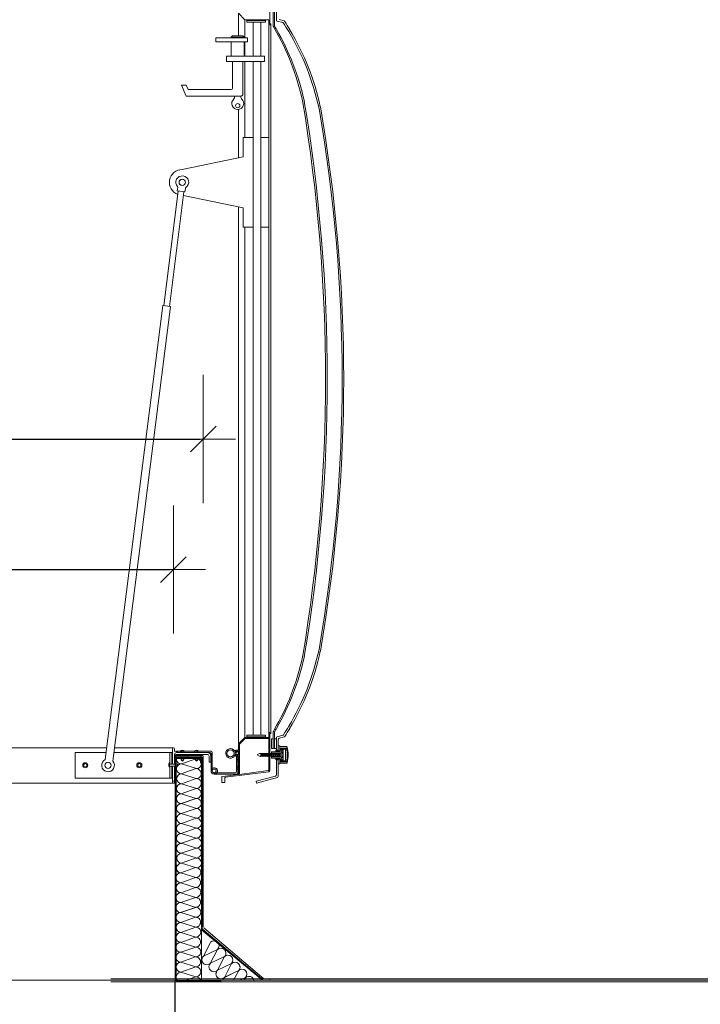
# Model space of a CAD drawing. Header units: millimetres. Extents: x 2341 to 31069, y -7915 to 10644.
# Tile 48 of 105: x 10782 to 10888, y 8887 to 9041. Entities that reach past the tile are written whole.
import ezdxf

# ---------------------------------------------------------------- set-up
doc = ezdxf.new("R2010")
doc.units = ezdxf.units.MM
for name, color, linetype, lineweight in [('BU4', 4, 'Continuous', 18), ('IZOLACJA', 9, 'Continuous', 18), ('KOPUŁKA', 1, 'Continuous', 18), ('OCIEPLENIE', 9, 'BATTING', 5), ('PCV', 7, 'Continuous', 18), ('PODSTAWA', 3, 'Continuous', 13), ('Ramka zawiasoa', 3, 'Continuous', 18), ('STELAŻ', 9, 'Continuous', 5), ('Warstwa1', 6, 'Continuous', 18), ('wymiary', 6, 'Continuous', 5), ('WZMOCNIENIE', 9, 'Continuous', 18), ('ŁĄCZNIK', 9, 'Continuous', 5), ('Ściany', 132, 'Continuous', 20), ('ściany nośne', 1, 'Continuous', 25)]:
    doc.layers.add(name, color=color, linetype=linetype, lineweight=lineweight)
doc.styles.get("Standard").update_dxf_attribs({"font": 'ARIAL.TTF'})
doc.linetypes.add('BATTING', pattern='A,0.00254,-2.54,[134,ltypeshp.shx,S=2.54,R=0,X=-2.54,Y=0],-5.08,[134,ltypeshp.shx,S=2.54,R=180,X=2.54,Y=0],-2.54', length=10.16254)
doc.dimstyles.new('Piotrek', dxfattribs={"dimtxt": 12, "dimasz": 0.5, "dimexe": 0.18, "dimexo": 0.06, "dimgap": 1, "dimtad": 1, "dimdec": 0, "dimrnd": 0.5, "dimdsep": 46, "dimtxsty": 'Standard', "dimblk1": 'ZNAK1', "dimblk2": 'ZNAK1', "dimsah": 1, "dimcen": 0, "dimdle": 1.25, "dimse1": 1, "dimse2": 1, "dimclrd": 8, "dimclre": 8, "dimclrt": 1, "dimadec": 0, "dimazin": 0, "dimtfac": 0.25, "dimtdec": 0, "dimtix": 1, "dimtmove": 2, "dimatfit": 3, "dimldrblk": 'ZNAK1', "dimfxl": 0, "dimtvp": 0.225, "dimtolj": 1, "dimarcsym": 0})

# ---------------------------------------------------------------- blocks, each defined once
blk = doc.blocks.new('ZNAK1')
at = {"layer": 'wymiary', "color": 8}
for p, q in [((0, -20), (0, 20)), ((-10, 0), (10, 0))]:
    blk.add_line(p, q, dxfattribs=at)
at = {"layer": 'wymiary', "color": 3}
blk.add_line((-4, -4), (4, 4), dxfattribs=at)
blk = doc.blocks.new('*D2210')
at = {"layer": 'Defpoints', "color": 0}
for p in [(10805.51, 8955.15), (10695.21, 8927.32), (10805.51, 8927.17)]:
    blk.add_point(p, dxfattribs=at)
at = {"layer": 'wymiary', "color": 8, "lineweight": -2}
blk.add_line((10695.71, 8955.15), (10805.01, 8955.15), dxfattribs=at)
at = {"layer": 'wymiary', "color": 8, "linetype": 'ByBlock', "lineweight": -2, "xscale": 0.5, "yscale": 0.5, "zscale": 0.5, "rotation": 180}
blk.add_blockref('ZNAK1', (10695.21, 8955.15), dxfattribs=at)
at = {"layer": 'wymiary', "color": 8, "linetype": 'ByBlock', "lineweight": -2, "xscale": 0.5, "yscale": 0.5, "zscale": 0.5}
blk.add_blockref('ZNAK1', (10805.51, 8955.15), dxfattribs=at)
at = {"layer": 'wymiary', "color": 1, "insert": (10750.36, 8962.18), "char_height": 12, "attachment_point": 5}
blk.add_mtext('\\A1;\\A1;~111', dxfattribs=at)
blk = doc.blocks.new('*D2211')
at = {"layer": 'Defpoints', "color": 0}
for p in [(10810.17, 8975.51), (10810.17, 8944.12), (10690.54, 8926.01)]:
    blk.add_point(p, dxfattribs=at)
at = {"layer": 'wymiary', "color": 8, "lineweight": -2}
blk.add_line((10691.04, 8975.51), (10809.67, 8975.51), dxfattribs=at)
at = {"layer": 'wymiary', "color": 8, "linetype": 'ByBlock', "lineweight": -2, "xscale": 0.5, "yscale": 0.5, "zscale": 0.5, "rotation": 180}
blk.add_blockref('ZNAK1', (10690.54, 8975.51), dxfattribs=at)
at = {"layer": 'wymiary', "color": 8, "linetype": 'ByBlock', "lineweight": -2, "xscale": 0.5, "yscale": 0.5, "zscale": 0.5}
blk.add_blockref('ZNAK1', (10810.17, 8975.51), dxfattribs=at)
at = {"layer": 'wymiary', "color": 1, "insert": (10750.36, 8982.64), "char_height": 12, "attachment_point": 5}
blk.add_mtext('\\A1;\\A1;~120', dxfattribs=at)

msp = doc.modelspace()

# ---------------------------------------------------------------- hatches: boundary and pattern name
at = {"layer": 'IZOLACJA', "linetype": 'ByBlock'}
h = msp.add_hatch(color=256, dxfattribs=at)
h.paths.add_polyline_path([(10807.77, 8925.91), (10805.77, 8925.91), (10805.77, 8926.11), (10807.77, 8926.11)])
h.paths.add_polyline_path([(10809.97, 8924.07), (10809.97, 8925.81, 0.414214), (10809.87, 8925.91), (10809.77, 8925.91), (10809.77, 8926.11), (10810.07, 8926.11, -0.414214), (10810.17, 8926.01), (10810.17, 8924.07)])
h.paths.add_polyline_path([(10810.17, 8920.07), (10809.97, 8920.07), (10809.97, 8922.07), (10810.17, 8922.07)])
h = msp.add_hatch(color=256, dxfattribs=at)
h.paths.add_polyline_path([(10810.17, 8916.07), (10809.97, 8916.07), (10809.97, 8918.07), (10810.17, 8918.07)])
h.paths.add_polyline_path([(10810.17, 8904.07), (10809.97, 8904.07), (10809.97, 8906.07), (10810.17, 8906.07)])
h.paths.add_polyline_path([(10810.17, 8908.07), (10809.97, 8908.07), (10809.97, 8910.07), (10810.17, 8910.07)])
h.paths.add_polyline_path([(10810.17, 8912.07), (10809.97, 8912.07), (10809.97, 8914.07), (10810.17, 8914.07)])

# ---------------------------------------------------------------- linework, layer by layer
at = {"layer": 'BU4', "color": 9}
for p, q in [((10806.76, 8926.91), (10806.76, 8926.61)), ((10811.91, 8923.22), (10811.9, 8923.42))]:
    msp.add_line(p, q, dxfattribs=at)
msp.add_circle((10811.87, 8923.72), 0.3, dxfattribs=at)
msp.add_arc((10811.87, 8923.72), 0.5, 274.7683, 220, dxfattribs=at)
at = {"layer": 'IZOLACJA', "linetype": 'ByBlock'}
for p, q in [((10805.77, 8926.11), (10805.77, 8925.91)), ((10805.77, 8926.11), (10810.07, 8926.11)), ((10805.77, 8925.91), (10809.87, 8925.91)), ((10807.77, 8926.11), (10807.77, 8925.91)), ((10809.77, 8926.11), (10809.77, 8925.91)), ((10809.97, 8925.81), (10809.97, 8899.14)), ((10810.17, 8926.01), (10810.17, 8899.34)), ((10810.11, 8923.93), (10809.91, 8923.93)), ((10810.11, 8921.93), (10809.91, 8921.93)), ((10810.17, 8920.07), (10809.97, 8920.07)), ((10810.17, 8918.07), (10809.97, 8918.07)), ((10810.17, 8916.07), (10809.97, 8916.07)), ((10810.17, 8914.07), (10809.97, 8914.07)), ((10810.17, 8912.07), (10809.97, 8912.07)), ((10810.17, 8910.07), (10809.97, 8910.07)), ((10810.17, 8908.07), (10809.97, 8908.07)), ((10810.17, 8906.07), (10809.97, 8906.07)), ((10810.17, 8904.07), (10809.97, 8904.07)), ((10810.17, 8902.07), (10809.97, 8902.07)), ((10810.17, 8900.07), (10809.97, 8900.07)), ((10810.07, 8899.04), (10819.31, 8891.26)), ((10810.27, 8899.24), (10819.59, 8891.26)), ((10552.5, 8891.06), (11201.48, 8891.06)), ((11201.48, 8891.26), (10795.77, 8891.26)), ((11201.48, 8891.06), (10809.82, 8891.06)), ((10820.56, 8891.06), (10820.56, 8891.26))]:
    msp.add_line(p, q, dxfattribs=at)
for centre, start, end in [((10809.87, 8925.81), 0, 90), ((10810.07, 8926.01), 0, 90), ((10810.07, 8899.14), 180, 270)]:
    msp.add_arc(centre, 0.1, start, end, dxfattribs=at)
at = {"layer": 'KOPUŁKA'}
for p, q in [((10821.09, 9042.54), (10821.09, 9039.93)), ((10821.29, 9042.54), (10821.29, 9039.99)), ((10821.56, 9042.81), (10821.56, 9040.91)), ((10821.71, 9040.72), (10822.57, 9040.49)), ((10822.01, 9040.95), (10822.77, 9040.75)), ((10821.09, 8927.24), (10821.09, 8929.85)), ((10821.29, 8927.24), (10821.29, 8929.79)), ((10821.71, 8929.06), (10822.57, 8929.29)), ((10820.81, 8928.75), (10821.09, 8928.75)), ((10820.81, 8928.75), (10820.81, 8927.24)), ((10821.29, 8927.24), (10821.29, 8928.79)), ((10821.29, 8928.75), (10821.56, 8928.75)), ((10821.56, 8926.97), (10821.56, 8928.86)), ((10821.86, 8927.07), (10821.86, 8928.63)), ((10822.01, 8928.83), (10822.77, 8929.03)), ((10820.81, 8927.24), (10821.56, 8927.24)), ((10821.46, 8926.97), (10821.86, 8926.97)), ((10821.46, 8926.87), (10821.46, 8926.97)), ((10821.46, 8926.87), (10821.46, 8926.69)), ((10821.46, 8926.87), (10822.11, 8926.87)), ((10821.46, 8926.69), (10821.46, 8926.87)), ((10821.86, 8927.62), (10822.11, 8927.62)), ((10821.86, 8926.97), (10821.86, 8927.62)), ((10822.11, 8927.62), (10822.11, 8927.27)), ((10822.11, 8927.27), (10823.01, 8927.27)), ((10822.11, 8927.12), (10822.11, 8926.69)), ((10822.11, 8927.12), (10823.01, 8927.12)), ((10823.01, 8927.27), (10823.01, 8927.12)), ((10823.01, 8925.32), (10823.01, 8927.12)), ((10821.46, 8925.57), (10821.46, 8925.74)), ((10821.46, 8925.57), (10822.11, 8925.57)), ((10821.46, 8925.57), (10821.46, 8925.47)), ((10821.46, 8925.47), (10821.86, 8925.47)), ((10821.56, 8923.11), (10821.56, 8925.47)), ((10821.86, 8925.47), (10821.86, 8924.82)), ((10821.86, 8922.88), (10821.86, 8925.47)), ((10821.86, 8924.82), (10822.11, 8924.82)), ((10822.11, 8925.32), (10822.11, 8925.74)), ((10822.11, 8925.32), (10823.01, 8925.32)), ((10822.11, 8925.17), (10823.01, 8925.17)), ((10822.11, 8924.82), (10822.11, 8925.17)), ((10823.01, 8925.17), (10823.01, 8925.32)), ((10818.41, 8922.11), (10821.42, 8922.91)), ((10818.48, 8921.82), (10818.41, 8922.11)), ((10818.48, 8921.82), (10821.72, 8922.68))]:
    msp.add_line(p, q, dxfattribs=at)
for centre, radius, start, end in [((10821.29, 9039.93), 0.2, 180, 210.2393), ((10752.72, 8999.96), 79.17, 30.096, 30.2393), ((10821.29, 9039.99), 0, 0, 0), ((10821.49, 9039.99), 0.2, 180, 210.2004), ((10752.72, 8999.96), 79.37, 29.8077, 30.2004), ((10821.76, 9040.91), 0.2, 180, 255), ((10822.52, 9040.29), 0.2, 31.9343, 75), ((10757.81, 8999.96), 76.46, 30.7818, 31.9343), ((10822.71, 9040.55), 0.2, 32.023, 75), ((10757.81, 8999.96), 76.76, 30.95, 32.023), ((10786.61, 9019.6), 40, 12.541, 30.096), ((10786.88, 9019.53), 40, 12.5142, 29.8077), ((10789.13, 9018.62), 40, 12.2292, 30.7818), ((10789.33, 9018.86), 40, 12.27, 30.95), ((10564.23, 8984.89), 265, 350.5744, 9.4256), ((10565.73, 8984.89), 263.77, 350.5499, 9.4501), ((10582.67, 8984.89), 249.15, 350.2481, 9.7519), ((10582.96, 8984.89), 249.11, 350.1826, 9.8174), ((10786.61, 8950.18), 40, 329.904, 347.459), ((10786.88, 8950.25), 40, 330.1923, 347.4858), ((10789.13, 8951.16), 40, 329.2182, 347.7708), ((10789.33, 8950.91), 40, 329.05, 347.73), ((10821.29, 8929.85), 0.2, 149.7607, 180), ((10752.72, 8969.82), 79.17, 329.7607, 329.904), ((10821.49, 8929.79), 0.2, 149.7996, 180), ((10821.29, 8929.79), 1.818989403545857e-13, 0, 0), ((10752.72, 8969.82), 79.37, 329.7996, 330.1923), ((10822.52, 8929.48), 0.2, 285, 328.0657), ((10757.81, 8969.82), 76.46, 328.0657, 329.2182), ((10757.81, 8969.82), 76.76, 327.977, 329.05), ((10821.76, 8928.86), 0.2, 105, 180), ((10822.06, 8928.63), 0.2, 105, 180), ((10822.71, 8929.22), 0.2, 285, 327.977), ((10821.36, 8923.11), 0.2, 285, 0), ((10821.66, 8922.88), 0.2, 285, 0)]:
    msp.add_arc(centre, radius, start, end, dxfattribs=at)
at = {"layer": 'OCIEPLENIE', "linetype": 'ByBlock', "ltscale": 0.9504}
for p, q in [((10809.07, 8925.63), (10806.76, 8924.82)), ((10809.09, 8924.08), (10806.76, 8924.82)), ((10809.05, 8924.08), (10806.73, 8923.27)), ((10809.07, 8922.53), (10806.73, 8923.27)), ((10809.07, 8922.53), (10806.76, 8921.72)), ((10809.09, 8920.98), (10806.76, 8921.72)), ((10809.05, 8920.98), (10806.73, 8920.17)), ((10809.07, 8919.43), (10806.73, 8920.17)), ((10809.03, 8919.43), (10806.71, 8918.62)), ((10809.07, 8919.43), (10806.76, 8918.62)), ((10809.1, 8917.88), (10806.76, 8918.62)), ((10809.05, 8917.88), (10806.74, 8917.07)), ((10809.07, 8916.33), (10806.74, 8917.07)), ((10809.07, 8916.33), (10806.76, 8915.52)), ((10809.1, 8914.78), (10806.76, 8915.52)), ((10809.05, 8914.78), (10806.74, 8913.97)), ((10809.08, 8913.23), (10806.74, 8913.97)), ((10809.08, 8913.24), (10806.76, 8912.43)), ((10809.1, 8911.69), (10806.76, 8912.43)), ((10809.05, 8911.69), (10806.74, 8910.88)), ((10809.08, 8910.14), (10806.74, 8910.88)), ((10809.08, 8910.14), (10806.76, 8909.33)), ((10809.1, 8908.59), (10806.76, 8909.33)), ((10808.97, 8908.65), (10806.66, 8907.84)), ((10809, 8907.1), (10806.66, 8907.84)), ((10808.95, 8907.1), (10806.64, 8906.28)), ((10808.97, 8905.55), (10806.64, 8906.28)), ((10808.97, 8905.55), (10806.66, 8904.73)), ((10809, 8903.99), (10806.66, 8904.73)), ((10808.95, 8903.99), (10806.64, 8903.18)), ((10808.98, 8902.44), (10806.64, 8903.18)), ((10808.93, 8902.44), (10806.62, 8901.63)), ((10808.98, 8902.44), (10806.66, 8901.63)), ((10809, 8900.89), (10806.66, 8901.63)), ((10808.95, 8900.89), (10806.64, 8900.08)), ((10808.98, 8899.34), (10806.64, 8900.08)), ((10808.98, 8899.34), (10806.66, 8898.53)), ((10809, 8897.79), (10806.66, 8898.53)), ((10808.96, 8897.79), (10806.64, 8896.98)), ((10808.98, 8896.24), (10806.64, 8896.98)), ((10810.18, 8894.8), (10811.31, 8896.98)), ((10808.98, 8896.25), (10806.67, 8895.44)), ((10809, 8894.7), (10806.67, 8895.44)), ((10810.18, 8894.81), (10812.39, 8895.87)), ((10811.26, 8893.7), (10812.39, 8895.87)), ((10808.96, 8894.7), (10806.64, 8893.89)), ((10808.98, 8893.15), (10806.64, 8893.89)), ((10811.29, 8893.73), (10813.5, 8894.79)), ((10812.37, 8892.62), (10813.5, 8894.79)), ((10808.98, 8893.15), (10806.67, 8892.34)), ((10809.01, 8891.6), (10806.67, 8892.34)), ((10812.37, 8892.62), (10814.58, 8893.68)), ((10813.45, 8891.5), (10814.58, 8893.68)), ((10813.45, 8891.5), (10814.58, 8893.68)), ((10813.48, 8891.54), (10815.69, 8892.6)), ((10814.89, 8891.06), (10815.69, 8892.6)), ((10809.01, 8891.6), (10807.47, 8891.06)), ((10813.45, 8891.5), (10814.91, 8892.21)), ((10815.89, 8891.06), (10816.77, 8891.48)), ((10816.55, 8891.06), (10816.77, 8891.48))]:
    msp.add_line(p, q, dxfattribs=at)
at = {"layer": 'OCIEPLENIE', "linetype": 'ByBlock'}
for p, q in [((10809.87, 8925.01), (10809.87, 8891.06)), ((10809.87, 8898.94), (10819.39, 8891.06)), ((10805.92, 8891.06), (10821.95, 8891.06))]:
    msp.add_line(p, q, dxfattribs=at)
at = {"layer": 'OCIEPLENIE', "linetype": 'ByBlock', "ltscale": 0.9504}
for centre, start, end in [((10806.74, 8925.6), 177.2425, 270.8776), ((10806.77, 8924.05), 90.8776, 267.4809), ((10809.08, 8924.86), 32.7011, 90.8776), ((10809.08, 8924.86), 270.8776, 11.2755), ((10806.79, 8922.5), 90.8776, 267.4809), ((10809.06, 8923.31), 270.8776, 90.8776), ((10806.77, 8920.95), 90.8776, 267.4809), ((10809.08, 8921.76), 270.8776, 90.8776), ((10806.75, 8919.4), 90.8776, 267.4809), ((10809.06, 8920.21), 270.8776, 90.8776), ((10806.77, 8917.85), 90.8776, 267.4809), ((10809.08, 8918.66), 270.8776, 90.8776), ((10806.79, 8916.29), 90.8776, 267.4809), ((10809.06, 8917.11), 270.8776, 90.8776), ((10806.77, 8914.74), 90.8776, 267.4809), ((10809.09, 8915.56), 270.8776, 90.8776), ((10806.75, 8913.2), 90.9612, 270.8776), ((10809.06, 8914.01), 270.8776, 90.8776), ((10806.77, 8911.65), 90.8776, 267.4809), ((10809.09, 8912.46), 270.8776, 90.8776), ((10806.8, 8910.1), 90.8776, 267.4809), ((10809.07, 8910.91), 270.8776, 90.8776), ((10806.78, 8908.55), 90.8776, 267.4809), ((10809.09, 8909.36), 270.8776, 90.8776), ((10806.65, 8908.61), 141.4013, 270.8776), ((10806.67, 8907.06), 90.8776, 267.4809), ((10808.99, 8907.87), 270.8776, 90.8776), ((10806.69, 8905.51), 90.8776, 267.4809), ((10808.96, 8906.32), 270.8776, 90.8776), ((10806.67, 8903.96), 90.8776, 267.4809), ((10808.99, 8904.77), 270.8776, 90.8776), ((10806.65, 8902.41), 90.8776, 267.4809), ((10808.96, 8903.22), 270.8776, 90.8776), ((10806.67, 8900.86), 90.8776, 267.4809), ((10808.99, 8901.67), 270.8776, 90.8776), ((10806.7, 8899.31), 90.8776, 267.4809), ((10808.97, 8900.12), 270.8776, 90.8776), ((10806.68, 8897.76), 90.8776, 267.4809), ((10808.99, 8898.57), 270.8776, 90.8776), ((10806.65, 8896.21), 90.9612, 270.8776), ((10808.97, 8897.02), 270.8776, 90.8776), ((10811.85, 8896.43), 314.1224, 134.0388), ((10806.68, 8894.66), 90.8776, 267.4809), ((10808.99, 8895.47), 270.8776, 90.8776), ((10812.93, 8895.32), 317.5191, 134.1224), ((10806.7, 8893.11), 90.8776, 267.4809), ((10808.97, 8893.92), 270.8776, 90.8776), ((10810.72, 8894.25), 134.1224, 314.1224), ((10814.01, 8894.2), 317.5191, 134.1224), ((10815.09, 8893.09), 4.7833, 134.1224), ((10815.12, 8893.12), 317.5191, 134.1224), ((10806.73, 8891.56), 90.8776, 220.2167), ((10808.99, 8892.37), 270.8776, 90.8776), ((10811.83, 8893.17), 134.1224, 314.1224), ((10812.91, 8892.06), 134.1224, 314.1224), ((10816.2, 8892.01), 317.5191, 134.1224), ((10809.02, 8890.82), 17.9027, 90.8776), ((10813.99, 8890.95), 134.1224, 171.473), ((10817.28, 8890.9), 4.7833, 134.1224)]:
    msp.add_arc(centre, 0.776, start, end, dxfattribs=at)
at = {"layer": 'PCV', "lineweight": 0}
for p, q in [((10795.07, 8927.32), (10765.36, 8927.32)), ((10805.51, 8927.32), (10796.29, 8927.32)), ((10695.21, 8921.81), (10805.77, 8921.81))]:
    msp.add_line(p, q, dxfattribs=at)
at = {"layer": 'PCV'}
for p, q in [((10805.36, 8927.17), (10805.36, 8924.79)), ((10805.66, 8927.17), (10805.66, 8927.01)), ((10805.66, 8926.31), (10805.66, 8924.79)), ((10810.76, 8926.31), (10805.86, 8926.31)), ((10810.76, 8926.61), (10806.06, 8926.61)), ((10811.06, 8926.01), (10811.06, 8925.11)), ((10811.06, 8926.01), (10811.06, 8925.11)), ((10811.36, 8925.11), (10811.06, 8925.11)), ((10811.36, 8926.01), (10811.36, 8925.11)), ((10805.36, 8924.47), (10805.36, 8921.96)), ((10805.66, 8924.47), (10805.66, 8922.16)), ((10805.59, 8922.16), (10805.59, 8922.06)), ((10805.66, 8922.16), (10805.59, 8922.16)), ((10805.66, 8922.06), (10805.59, 8922.06)), ((10805.66, 8922.06), (10805.66, 8921.96))]:
    msp.add_line(p, q, dxfattribs=at)
for centre, radius, start, end in [((10805.51, 8927.17), 0.15, 0, 180), ((10806.06, 8927.01), 0.4, 180, 270), ((10805.76, 8926.31), 0.1, 0, 180), ((10810.76, 8926.01), 0.6, 0, 90), ((10810.76, 8926.01), 0.3, 0, 90), ((10805.51, 8921.96), 0.15, 180, 0)]:
    msp.add_arc(centre, radius, start, end, dxfattribs=at)
at = {"layer": 'PODSTAWA', "linetype": 'ByBlock'}
for p, q in [((10805.7, 8925.81), (10809.87, 8925.81)), ((10805.77, 8890.81), (10805.77, 8925.91)), ((10805.92, 8890.96), (10805.92, 8925.66)), ((10805.92, 8925.66), (10809.72, 8925.66)), ((10809.72, 8925.01), (10809.72, 8925.66)), ((10809.72, 8925.01), (10809.87, 8925.01)), ((10809.87, 8925.81), (10809.87, 8925.01)), ((10821.95, 8890.81), (10805.77, 8890.81)), ((10805.92, 8890.96), (10812.92, 8890.96)), ((10812.25, 8892.16), (10812.25, 8892.31)), ((10812.92, 8890.81), (10812.92, 8890.96))]:
    msp.add_line(p, q, dxfattribs=at)
at = {"layer": 'Ramka zawiasoa', "lineweight": 0}
for p, q in [((10820.55, 9040.29), (10820.55, 9046.08)), ((10815.65, 9038.44), (10815.65, 9041.94)), ((10816.65, 9040.94), (10815.65, 9041.94)), ((10816.65, 9038.11), (10816.65, 9040.94)), ((10820.4, 9040.94), (10816.65, 9040.94)), ((10820.4, 9040.14), (10820.4, 9040.94)), ((10820.7, 9040.14), (10820.4, 9040.14)), ((10820.4, 9040.14), (10820.4, 8929.74)), ((10820.7, 9040.29), (10820.55, 9040.29)), ((10820.7, 9040.14), (10820.7, 9040.29)), ((10820.7, 8929.74), (10820.7, 9040.14)), ((10816.65, 9035.23), (10816.65, 9037.51)), ((10816.65, 9022.57), (10816.65, 9034.43)), ((10815.65, 9019.42), (10815.65, 9026.94)), ((10815.65, 8927.94), (10815.65, 9011.72)), ((10816.65, 8928.94), (10816.65, 9008.57)), ((10820.7, 8929.74), (10820.4, 8929.74)), ((10820.4, 8929.74), (10820.4, 8928.94)), ((10820.55, 8929.59), (10820.55, 8923.8)), ((10820.7, 8929.59), (10820.55, 8929.59)), ((10820.7, 8929.74), (10820.7, 8929.59)), ((10816.65, 8928.94), (10815.65, 8927.94)), ((10815.65, 8927.94), (10815.65, 8926.94)), ((10816.71, 8928.79), (10815.8, 8927.88)), ((10815.8, 8927.88), (10815.8, 8923.19)), ((10820.4, 8928.94), (10816.65, 8928.94)), ((10820.4, 8928.79), (10816.71, 8928.79)), ((10820.4, 8928.79), (10820.4, 8923.88)), ((10805.97, 8926.62), (10805.97, 8926.82)), ((10811.37, 8926.82), (10805.97, 8926.82)), ((10811.17, 8926.62), (10805.97, 8926.62)), ((10806.62, 8926.62), (10806.62, 8926.82)), ((10806.87, 8926.62), (10806.87, 8926.82)), ((10807.12, 8926.62), (10807.12, 8926.82)), ((10808.82, 8926.62), (10808.82, 8926.82)), ((10809.07, 8926.62), (10809.07, 8926.82)), ((10809.32, 8926.62), (10809.32, 8926.82)), ((10811.37, 8923.72), (10811.37, 8926.42)), ((10811.57, 8923.72), (10811.57, 8926.62)), ((10815.16, 8926.79), (10815.16, 8926.59)), ((10815.36, 8926.59), (10815.16, 8926.59)), ((10815.16, 8926.59), (10815.36, 8926.59)), ((10815.16, 8926.39), (10815.16, 8926.24)), ((10815.36, 8926.39), (10815.16, 8926.39)), ((10815.16, 8926.39), (10815.36, 8926.39)), ((10815.19, 8926.94), (10815.19, 8926.64)), ((10815.19, 8926.94), (10815.65, 8926.94)), ((10815.19, 8926.64), (10815.34, 8926.64)), ((10815.19, 8926.34), (10815.19, 8926.04)), ((10815.19, 8926.34), (10815.34, 8926.34)), ((10815.34, 8926.79), (10815.34, 8926.64)), ((10815.34, 8926.79), (10815.65, 8926.79)), ((10815.34, 8926.34), (10815.34, 8926.19)), ((10815.34, 8926.19), (10815.65, 8926.19)), ((10815.65, 8926.6), (10815.36, 8926.74)), ((10815.36, 8926.74), (10815.36, 8926.59)), ((10815.36, 8926.39), (10815.36, 8926.24)), ((10815.65, 8926.37), (10815.36, 8926.24)), ((10815.65, 8926.79), (10815.65, 8926.19)), ((10815.19, 8926.04), (10815.65, 8926.04)), ((10815.37, 8923.62), (10815.37, 8926.04)), ((10815.57, 8925.77), (10815.37, 8925.77)), ((10815.57, 8925.52), (10815.37, 8925.52)), ((10815.57, 8925.27), (10815.37, 8925.27)), ((10815.57, 8923.42), (10815.57, 8926.04)), ((10815.65, 8926.04), (10815.65, 8923.17)), ((10815.37, 8923.22), (10811.87, 8923.22)), ((10815.17, 8923.42), (10812.27, 8923.42)), ((10815.65, 8923.17), (10813.14, 8922.84)), ((10820.38, 8923.6), (10813.64, 8922.73)), ((10815.57, 8924.47), (10815.37, 8924.47)), ((10815.57, 8924.22), (10815.37, 8924.22)), ((10815.57, 8923.97), (10815.37, 8923.97)), ((10820.31, 8923.78), (10815.8, 8923.19)), ((10813.05, 8922.74), (10813.05, 8921.93)), ((10813.05, 8921.93), (10813.55, 8921.93)), ((10813.55, 8922.63), (10813.55, 8921.93))]:
    msp.add_line(p, q, dxfattribs=at)
for centre, radius in [((10814.41, 8926.47), 0.55), ((10811.87, 8923.72), 0.5), ((10811.87, 8923.72), 0.3)]:
    msp.add_circle(centre, radius, dxfattribs=at)
for centre, radius, start, end in [((10811.17, 8926.42), 0.2, 0, 90), ((10811.37, 8926.62), 0.2, 0, 90), ((10814.41, 8926.47), 0.75, 29.2686, 336.8307), ((10815.15, 8926.89), 0.1, 209.2686, 270), ((10815.19, 8926.14), 0.1, 90, 156.8307), ((10815.17, 8923.62), 0.2, 270, 0), ((10815.37, 8923.42), 0.2, 270, 0), ((10820.3, 8923.88), 0.1, 277.4314, 0), ((10820.35, 8923.8), 0.2, 277.4314, 0), ((10813.15, 8922.74), 0.1, 97.4314, 180), ((10813.65, 8922.63), 0.1, 97.4314, 180)]:
    msp.add_arc(centre, radius, start, end, dxfattribs=at)
at = {"layer": 'STELAŻ'}
msp.add_line((10806.76, 8926.61), (10806.76, 8926.81), dxfattribs=at)
at = {"layer": 'Warstwa1', "lineweight": 0}
for p, q in [((10816.98, 9040.84), (10816.98, 9040.54)), ((10819.86, 9040.84), (10816.98, 9040.84)), ((10819.86, 9040.54), (10816.98, 9040.54)), ((10817.94, 9040.54), (10817.94, 9035.23)), ((10819.14, 9040.54), (10819.14, 9035.23)), ((10819.86, 9040.54), (10819.86, 9040.84)), ((10814.74, 9038.44), (10814.54, 9038.24)), ((10816.34, 9038.44), (10814.74, 9038.44)), ((10816.54, 9038.24), (10816.34, 9038.44)), ((10812.14, 9038.11), (10812.14, 9037.51)), ((10817.07, 9038.11), (10812.14, 9038.11)), ((10817.07, 9037.51), (10812.14, 9037.51)), ((10816.54, 9038.24), (10814.54, 9038.24)), ((10814.54, 9038.24), (10814.54, 9038.11)), ((10814.54, 9037.51), (10814.54, 9035.23)), ((10816.54, 9038.24), (10816.54, 9038.11)), ((10816.54, 9037.51), (10816.54, 9035.23)), ((10817.07, 9038.11), (10817.07, 9037.51)), ((10813.8, 9035.23), (10813.8, 9034.43)), ((10819.7, 9035.23), (10813.8, 9035.23)), ((10819.7, 9034.43), (10819.7, 9035.23)), ((10819.7, 9034.43), (10813.8, 9034.43)), ((10814.74, 9034.43), (10814.74, 9030.23)), ((10816.34, 9034.43), (10816.34, 9029.33)), ((10817.94, 9034.43), (10817.94, 8929.33)), ((10819.14, 9034.43), (10819.14, 8929.33)), ((10807.52, 9030.73), (10806.75, 9030.73)), ((10806.75, 9030.73), (10807.48, 9029.03)), ((10807.52, 9030.73), (10807.82, 9030.03)), ((10814.54, 9030.03), (10807.82, 9030.03)), ((10816.04, 9029.03), (10807.48, 9029.03)), ((10815.04, 9029.03), (10815.04, 9028.8)), ((10816.04, 9029.03), (10816.04, 9028.8)), ((10816.38, 9022.57), (10817.94, 9022.57)), ((10816.38, 9022.57), (10816.38, 9019.57)), ((10819.14, 9022.57), (10820.38, 9022.57)), ((10820.38, 9022.57), (10820.38, 9008.57)), ((10816.38, 9019.57), (10806.88, 9017.57)), ((10806.26, 9014.23), (10803.99, 8996.31)), ((10807.15, 9014.11), (10804.88, 8996.2)), ((10806.18, 9014.76), (10806.11, 9014.26)), ((10806.11, 9014.26), (10807.3, 9014.11)), ((10807.37, 9014.61), (10807.3, 9014.11)), ((10816.38, 9011.57), (10807.08, 9013.53)), ((10816.38, 9011.57), (10816.38, 9008.57)), ((10816.38, 9008.57), (10817.94, 9008.57)), ((10819.14, 9008.57), (10820.38, 9008.57)), ((10803.85, 8996.33), (10794.87, 8925.5)), ((10805.04, 8996.18), (10796.05, 8925.27)), ((10803.85, 8996.33), (10805.04, 8996.18)), ((10819.86, 8929.33), (10816.98, 8929.33)), ((10816.98, 8929.03), (10816.98, 8929.33)), ((10819.86, 8929.33), (10819.86, 8929.03)), ((10819.86, 8929.03), (10816.98, 8929.03)), ((10794.93, 8926.61), (10790.16, 8926.61)), ((10805.26, 8926.61), (10796.15, 8926.61)), ((10805.26, 8922.61), (10790.16, 8922.61))]:
    msp.add_line(p, q, dxfattribs=at)
at = {"layer": 'Warstwa1'}
for p, q in [((10790.16, 8926.61), (10790.16, 8922.61)), ((10804.96, 8926.61), (10804.96, 8924.79)), ((10805.26, 8926.61), (10805.26, 8924.79)), ((10804.96, 8924.47), (10804.96, 8922.61)), ((10805.26, 8924.47), (10805.26, 8922.61))]:
    msp.add_line(p, q, dxfattribs=at)
at = {"layer": 'Warstwa1', "lineweight": 0}
for centre, radius in [((10815.54, 9027.52), 0.328), ((10806.88, 9015.57), 0.5), ((10806.89, 9015.57), 0.5), ((10795.31, 8924.6), 0.5), ((10795.31, 8924.6), 0.5)]:
    msp.add_circle(centre, radius, dxfattribs=at)
for centre, radius, start, end in [((10814.54, 9030.23), 0.2, 270, 0), ((10816.04, 9029.33), 0.3, 270, 0), ((10815.54, 9027.87), 0.928, 130.6645, 49.3355), ((10814.74, 9028.8), 0.3, 310.6645, 0), ((10816.34, 9028.8), 0.3, 180, 229.3355), ((10806.88, 9015.57), 2, 90, 250), ((10806.89, 9015.57), 1, 304.5899, 220.9692), ((10805.98, 9014.78), 0.2, 352.7795, 40.9692), ((10807.57, 9014.58), 0.2, 124.5899, 172.7795), ((10795.31, 8924.6), 1, 115.9785, 42.2387)]:
    msp.add_arc(centre, radius, start, end, dxfattribs=at)
at = {"layer": 'WZMOCNIENIE'}
msp.add_line((10819.74, 8926.46), (10819.74, 8926.42), dxfattribs=at)
at = {"layer": 'ŁĄCZNIK'}
for p, q in [((10806.16, 8926.81), (10806.16, 8926.61)), ((10807.27, 8926.81), (10806.56, 8926.81)), ((10806.56, 8926.81), (10806.71, 8926.81)), ((10806.76, 8926.16), (10806.76, 8926.31)), ((10807.08, 8926.16), (10807.08, 8926.31)), ((10807.27, 8926.81), (10807.13, 8926.81)), ((10808.76, 8926.81), (10808.91, 8926.81)), ((10809.47, 8926.81), (10808.76, 8926.81)), ((10808.96, 8926.16), (10808.96, 8926.31)), ((10809.28, 8926.16), (10809.28, 8926.31)), ((10809.47, 8926.81), (10809.33, 8926.81)), ((10818.91, 8926.42), (10818.57, 8926.22)), ((10818.91, 8926.02), (10818.57, 8926.22)), ((10818.91, 8926.42), (10819.2, 8926.42)), ((10819.21, 8926.47), (10819.11, 8925.97)), ((10819.13, 8925.97), (10819.24, 8926.47)), ((10819.24, 8926.47), (10819.21, 8926.47)), ((10819.23, 8926.42), (10819.38, 8926.42)), ((10819.24, 8926.47), (10819.24, 8926.42)), ((10819.39, 8926.47), (10819.29, 8925.97)), ((10819.31, 8925.97), (10819.42, 8926.47)), ((10819.42, 8926.47), (10819.39, 8926.47)), ((10819.41, 8926.42), (10819.57, 8926.42)), ((10819.42, 8926.47), (10819.43, 8926.42)), ((10819.58, 8926.47), (10819.47, 8925.97)), ((10819.5, 8925.97), (10819.6, 8926.47)), ((10819.6, 8926.47), (10819.58, 8926.47)), ((10819.59, 8926.42), (10819.75, 8926.42)), ((10819.6, 8926.47), (10819.61, 8926.42)), ((10819.76, 8926.47), (10819.66, 8925.97)), ((10819.68, 8925.97), (10819.78, 8926.47)), ((10819.78, 8926.47), (10819.76, 8926.47)), ((10819.77, 8926.42), (10819.93, 8926.42)), ((10819.78, 8926.47), (10819.79, 8926.42)), ((10819.94, 8926.47), (10819.84, 8925.97)), ((10819.86, 8925.97), (10819.97, 8926.47)), ((10819.97, 8926.47), (10819.94, 8926.47)), ((10819.96, 8926.42), (10820.12, 8926.42)), ((10819.97, 8926.47), (10819.98, 8926.42)), ((10820.13, 8926.47), (10820.02, 8925.97)), ((10820.05, 8925.97), (10820.15, 8926.47)), ((10820.15, 8926.47), (10820.13, 8926.47)), ((10820.14, 8926.42), (10820.3, 8926.42)), ((10820.15, 8926.47), (10820.16, 8926.42)), ((10820.31, 8926.47), (10820.2, 8925.97)), ((10820.23, 8925.97), (10820.33, 8926.47)), ((10820.33, 8926.47), (10820.31, 8926.47)), ((10820.32, 8926.42), (10820.48, 8926.42)), ((10820.33, 8926.47), (10820.34, 8926.42)), ((10820.49, 8926.47), (10820.39, 8925.97)), ((10820.41, 8925.97), (10820.52, 8926.47)), ((10820.52, 8926.47), (10820.49, 8926.47)), ((10820.51, 8926.42), (10820.66, 8926.42)), ((10820.52, 8926.47), (10820.52, 8926.42)), ((10820.67, 8926.47), (10820.57, 8925.97)), ((10820.6, 8925.97), (10820.7, 8926.47)), ((10820.7, 8926.47), (10820.67, 8926.47)), ((10820.69, 8926.42), (10820.85, 8926.42)), ((10820.7, 8926.47), (10820.71, 8926.42)), ((10820.86, 8926.47), (10820.75, 8925.97)), ((10820.78, 8925.97), (10820.88, 8926.47)), ((10820.81, 8926.42), (10820.81, 8926.69)), ((10822.11, 8926.69), (10820.81, 8926.69)), ((10822.31, 8926.49), (10820.81, 8926.49)), ((10820.88, 8926.47), (10820.86, 8926.47)), ((10820.87, 8926.42), (10821.03, 8926.42)), ((10820.88, 8926.47), (10820.89, 8926.42)), ((10821.04, 8926.47), (10820.94, 8925.97)), ((10820.96, 8925.97), (10821.07, 8926.47)), ((10821.07, 8926.47), (10821.04, 8926.47)), ((10821.06, 8926.42), (10821.21, 8926.42)), ((10821.07, 8926.47), (10821.07, 8926.42)), ((10821.22, 8926.47), (10821.12, 8925.97)), ((10821.14, 8925.97), (10821.25, 8926.47)), ((10821.25, 8926.47), (10821.22, 8926.47)), ((10821.24, 8926.42), (10821.4, 8926.42)), ((10821.25, 8926.47), (10821.26, 8926.42)), ((10821.41, 8926.47), (10821.3, 8925.97)), ((10821.33, 8925.97), (10821.43, 8926.47)), ((10821.43, 8926.47), (10821.41, 8926.47)), ((10821.42, 8926.42), (10821.58, 8926.42)), ((10821.43, 8926.47), (10821.44, 8926.42)), ((10821.59, 8926.47), (10821.49, 8925.97)), ((10821.51, 8925.97), (10821.61, 8926.47)), ((10821.61, 8926.47), (10821.59, 8926.47)), ((10821.6, 8926.42), (10821.76, 8926.42)), ((10821.61, 8926.47), (10821.62, 8926.42)), ((10821.77, 8926.47), (10821.67, 8925.97)), ((10821.69, 8925.97), (10821.8, 8926.47)), ((10821.8, 8926.47), (10821.77, 8926.47)), ((10821.79, 8926.42), (10821.95, 8926.42)), ((10821.8, 8926.47), (10821.81, 8926.42)), ((10821.96, 8926.47), (10821.85, 8925.97)), ((10821.88, 8925.97), (10821.98, 8926.47)), ((10821.98, 8926.47), (10821.96, 8926.47)), ((10821.97, 8926.42), (10822.13, 8926.42)), ((10821.98, 8926.47), (10821.99, 8926.42)), ((10822.14, 8926.47), (10822.03, 8925.97)), ((10822.06, 8925.97), (10822.16, 8926.47)), ((10822.11, 8927.52), (10822.11, 8926.69)), ((10822.11, 8927.52), (10823.16, 8927.52)), ((10822.11, 8927.27), (10823.12, 8927.27)), ((10822.31, 8926.94), (10822.11, 8926.94)), ((10822.11, 8926.69), (10822.11, 8926.94)), ((10822.16, 8926.47), (10822.14, 8926.47)), ((10822.15, 8926.42), (10822.31, 8926.42)), ((10822.16, 8926.47), (10822.17, 8926.42)), ((10822.58, 8927.04), (10822.18, 8927.04)), ((10822.18, 8926.94), (10822.18, 8927.04)), ((10822.58, 8926.97), (10822.18, 8926.97)), ((10822.31, 8925.49), (10822.31, 8926.94)), ((10822.41, 8926.69), (10822.31, 8926.69)), ((10822.58, 8927.09), (10822.58, 8927.04)), ((10822.63, 8927.09), (10822.58, 8927.09)), ((10822.58, 8926.97), (10822.58, 8925.47)), ((10822.63, 8927.09), (10822.63, 8925.34)), ((10804.92, 8924.98), (10804.92, 8924.27)), ((10805.88, 8924.79), (10804.92, 8924.79)), ((10805.86, 8924.79), (10805.9, 8924.98)), ((10805.88, 8924.79), (10805.93, 8924.97)), ((10805.88, 8924.79), (10806.14, 8924.81)), ((10805.91, 8924.79), (10805.95, 8924.97)), ((10806.14, 8924.81), (10806.16, 8924.78)), ((10806.14, 8924.81), (10806.14, 8924.45)), ((10806.16, 8924.78), (10806.16, 8924.47)), ((10806.76, 8925.66), (10806.57, 8925.62)), ((10806.65, 8925.66), (10806.57, 8925.64)), ((10806.76, 8925.64), (10806.58, 8925.6)), ((10806.76, 8925.66), (10806.74, 8925.41)), ((10806.74, 8925.41), (10806.76, 8925.39)), ((10807.1, 8925.41), (10806.74, 8925.41)), ((10807.07, 8925.39), (10806.76, 8925.39)), ((10807.1, 8925.41), (10807.07, 8925.39)), ((10807.08, 8925.66), (10807.26, 8925.62)), ((10807.08, 8925.66), (10807.1, 8925.41)), ((10807.08, 8925.64), (10807.26, 8925.6)), ((10807.19, 8925.66), (10807.27, 8925.64)), ((10808.85, 8925.66), (10808.77, 8925.64)), ((10808.96, 8925.66), (10808.77, 8925.62)), ((10808.96, 8925.64), (10808.78, 8925.6)), ((10808.96, 8925.66), (10808.94, 8925.41)), ((10808.94, 8925.41), (10808.96, 8925.39)), ((10809.3, 8925.41), (10808.94, 8925.41)), ((10809.27, 8925.39), (10808.96, 8925.39)), ((10809.3, 8925.41), (10809.27, 8925.39)), ((10809.28, 8925.66), (10809.3, 8925.41)), ((10818.91, 8926.02), (10819.12, 8926.02)), ((10819.1, 8926.02), (10819.11, 8925.97)), ((10819.13, 8925.97), (10819.11, 8925.97)), ((10819.14, 8926.02), (10819.3, 8926.02)), ((10819.28, 8926.02), (10819.29, 8925.97)), ((10819.31, 8925.97), (10819.29, 8925.97)), ((10819.32, 8926.02), (10819.48, 8926.02)), ((10819.46, 8926.02), (10819.47, 8925.97)), ((10819.5, 8925.97), (10819.47, 8925.97)), ((10819.51, 8926.02), (10819.67, 8926.02)), ((10819.65, 8926.02), (10819.66, 8925.97)), ((10819.68, 8925.97), (10819.66, 8925.97)), ((10819.69, 8926.02), (10819.85, 8926.02)), ((10819.83, 8926.02), (10819.84, 8925.97)), ((10819.86, 8925.97), (10819.84, 8925.97)), ((10819.87, 8926.02), (10820.03, 8926.02)), ((10820.01, 8926.02), (10820.02, 8925.97)), ((10820.05, 8925.97), (10820.02, 8925.97)), ((10820.06, 8926.02), (10820.21, 8926.02)), ((10820.2, 8926.02), (10820.2, 8925.97)), ((10820.23, 8925.97), (10820.2, 8925.97)), ((10820.24, 8926.02), (10820.4, 8926.02)), ((10820.38, 8926.02), (10820.39, 8925.97)), ((10820.41, 8925.97), (10820.39, 8925.97)), ((10820.42, 8926.02), (10820.58, 8926.02)), ((10820.56, 8926.02), (10820.57, 8925.97)), ((10820.6, 8925.97), (10820.57, 8925.97)), ((10820.61, 8926.02), (10820.76, 8926.02)), ((10820.75, 8926.02), (10820.75, 8925.97)), ((10820.78, 8925.97), (10820.75, 8925.97)), ((10820.79, 8926.02), (10820.95, 8926.02)), ((10820.81, 8925.74), (10820.81, 8926.02)), ((10822.31, 8925.94), (10820.81, 8925.94)), ((10822.11, 8925.74), (10820.81, 8925.74)), ((10820.93, 8926.02), (10820.94, 8925.97)), ((10820.96, 8925.97), (10820.94, 8925.97)), ((10820.97, 8926.02), (10821.13, 8926.02)), ((10821.11, 8926.02), (10821.12, 8925.97)), ((10821.14, 8925.97), (10821.12, 8925.97)), ((10821.15, 8926.02), (10821.31, 8926.02)), ((10821.29, 8926.02), (10821.3, 8925.97)), ((10821.33, 8925.97), (10821.3, 8925.97)), ((10821.34, 8926.02), (10821.5, 8926.02)), ((10821.48, 8926.02), (10821.49, 8925.97)), ((10821.51, 8925.97), (10821.49, 8925.97)), ((10821.52, 8926.02), (10821.68, 8926.02)), ((10821.66, 8926.02), (10821.67, 8925.97)), ((10821.69, 8925.97), (10821.67, 8925.97)), ((10821.7, 8926.02), (10821.86, 8926.02)), ((10821.84, 8926.02), (10821.85, 8925.97)), ((10821.88, 8925.97), (10821.85, 8925.97)), ((10821.89, 8926.02), (10822.04, 8926.02)), ((10822.03, 8926.02), (10822.03, 8925.97)), ((10822.06, 8925.97), (10822.03, 8925.97)), ((10822.07, 8926.02), (10822.31, 8926.02)), ((10822.11, 8925.74), (10822.11, 8924.92)), ((10822.11, 8925.49), (10822.11, 8925.74)), ((10822.31, 8925.49), (10822.11, 8925.49)), ((10822.11, 8925.17), (10823.12, 8925.17)), ((10822.11, 8924.92), (10823.16, 8924.92)), ((10822.18, 8925.39), (10822.18, 8925.49)), ((10822.58, 8925.47), (10822.18, 8925.47)), ((10822.58, 8925.39), (10822.18, 8925.39)), ((10822.41, 8925.74), (10822.31, 8925.74)), ((10822.58, 8925.39), (10822.58, 8925.34)), ((10822.63, 8925.34), (10822.58, 8925.34)), ((10805.88, 8924.47), (10804.92, 8924.47)), ((10805.86, 8924.46), (10805.9, 8924.28)), ((10805.88, 8924.47), (10806.14, 8924.45)), ((10805.88, 8924.47), (10805.93, 8924.28)), ((10805.91, 8924.47), (10805.95, 8924.29)), ((10806.14, 8924.45), (10806.16, 8924.47))]:
    msp.add_line(p, q, dxfattribs=at)
at = {"layer": 'ŁĄCZNIK', "lineweight": 0}
for centre, radius in [((10791.76, 8924.61), 0.4), ((10791.76, 8924.61), 0.25), ((10800.19, 8924.61), 0.4), ((10800.19, 8924.61), 0.25)]:
    msp.add_circle(centre, radius, dxfattribs=at)
at = {"layer": 'ŁĄCZNIK'}
for centre, radius, start, end in [((10806.92, 8926.44), 0.516, 46.9058, 133.0942), ((10809.12, 8926.44), 0.516, 46.9058, 133.0942), ((10821.74, 8926.22), 0.827, 324.9489, 35.0511), ((10823.12, 8927.22), 0.05, 11.7151, 90), ((10823.16, 8927.42), 0.1, 14.25, 90), ((10818.3, 8926.22), 4.97, 348.2849, 11.7151), ((10818.44, 8926.22), 4.97, 345.75, 14.25), ((10805.3, 8924.63), 0.516, 136.9058, 223.0942), ((10805.93, 8924.97), 0.025, 347.1374, 167.1374), ((10806.16, 8924.63), 0.157, 270, 90), ((10806.57, 8925.62), 0.025, 102.8626, 282.8626), ((10806.92, 8925.39), 0.157, 180, 0), ((10807.26, 8925.62), 0.025, 257.1374, 77.1374), ((10808.77, 8925.62), 0.025, 102.8626, 282.8626), ((10809.12, 8925.39), 0.157, 180, 0), ((10823.12, 8925.22), 0.05, 270, 348.2849), ((10823.16, 8925.02), 0.1, 270, 345.75), ((10805.93, 8924.28), 0.025, 192.8626, 12.8626)]:
    msp.add_arc(centre, radius, start, end, dxfattribs=at)
at = {"layer": 'Ściany'}
msp.add_line((10795.77, 8890.81), (11201.48, 8890.81), dxfattribs=at)
at = {"layer": 'ściany nośne'}
msp.add_line((10805.77, 8883.81), (10805.77, 8890.81), dxfattribs=at)

# ---------------------------------------------------------------- dimensions: what is measured, and where the dimension line sits
at = {"layer": 'wymiary'}
for base, p1, p2, picture, middle in [((10810.17, 8975.51), (10690.54, 8926.01), (10810.17, 8944.12), '*D2211', (10750.36, 8982.64)), ((10805.51, 8955.15), (10695.21, 8927.32), (10805.51, 8927.17), '*D2210', (10750.36, 8962.18))]:
    dim = msp.add_linear_dim(base=base, p1=p1, p2=p2, text='\\A1;~<>', dimstyle='Piotrek', override={"dimtxsty": 'Standard'}, dxfattribs=at)
    dim.commit()
    dim.dimension.update_dxf_attribs({"geometry": picture, "text_midpoint": middle})

doc.saveas('drawing.dxf')
